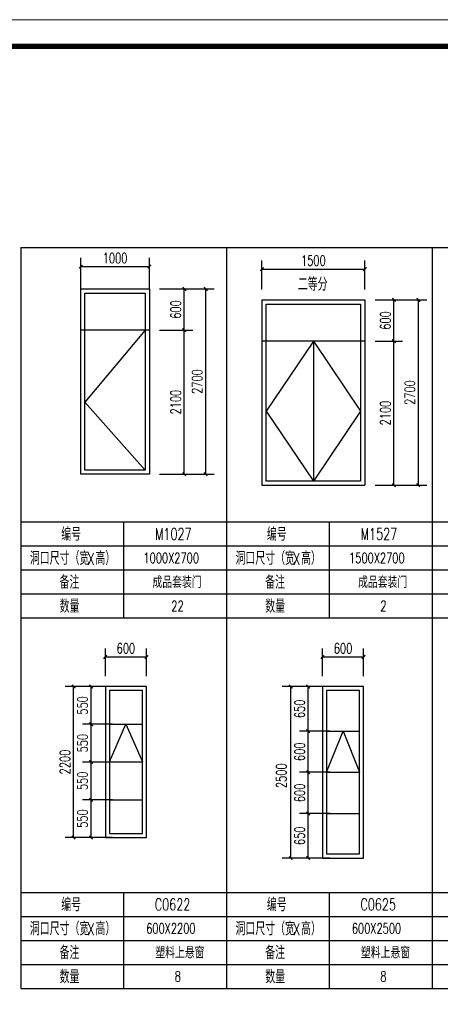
# Model space of a CAD drawing. Extents: x 88237 to 730297, y -11868 to 107702.
# Tile 40 of 49: x 615371 to 621508, y 70449 to 84802. Entities that reach past the tile are written whole.
import ezdxf

# ---------------------------------------------------------------- set-up
doc = ezdxf.new("R2010")
doc.units = 0
doc.header["$LTSCALE"] = 1000
doc.header["$MEASUREMENT"] = 0
for name, color, linetype in [('PUB_DIM', 3, 'Continuous'), ('PUB_TAB', 7, 'Continuous'), ('WINDOW', 4, 'Continuous'), ('zc', 7, 'Continuous'), ('图框', 7, 'Continuous')]:
    doc.layers.add(name, color=color, linetype=linetype)
doc.styles.add('_TCH_DIM_T3', font='SIMPLEX', dxfattribs={"width": 0.705882, "bigfont": 'GBCBIG'})
doc.styles.add('_TCH_WDTABLE', font='SIMPLEX', dxfattribs={"bigfont": 'GBCBIG'})
doc.dimstyles.new('_TCH_ARCH&&50', dxfattribs={"dimtxt": 148.75, "dimasz": 50, "dimexe": 125, "dimexo": 150, "dimgap": 50, "dimtad": 1, "dimdec": 0, "dimzin": 0, "dimdsep": 46, "dimtxsty": '_TCH_DIM_T3', "dimblk": 'ARCHTICK', "dimcen": 0.09, "dimclrt": 7, "dimazin": 2, "dimtfac": 1, "dimtdec": 0, "dimtix": 1, "dimtmove": 2, "dimatfit": 3, "dimfxl": 1, "dimtolj": 1, "dimtzin": 0, "dimarcsym": 0})

# ---------------------------------------------------------------- blocks, each defined once
blk = doc.blocks.new('_ArchTick')
at = {"color": 0, "linetype": 'ByBlock', "const_width": 0.4}
blk.add_lwpolyline([(-0.5, -0.5), (0.5, 0.5)], dxfattribs=at)
blk = doc.blocks.new('*D528')
at = {"layer": 'Defpoints', "color": 0}
for p in [(619326, 75081), (619789, 75081), (619789, 72581)]:
    blk.add_point(p, dxfattribs=at)
at = {"layer": 'PUB_DIM', "color": 0, "lineweight": -2}
for p, q in [((619639, 75081), (619201, 75081)), ((619326, 72581), (619326, 75081)), ((619639, 72581), (619201, 72581))]:
    blk.add_line(p, q, dxfattribs=at)
at = {"layer": 'PUB_DIM', "color": 0, "lineweight": -2, "xscale": 50, "yscale": 50, "zscale": 50}
for p, rotation in [((619326, 75081), 90), ((619326, 72581), 270)]:
    blk.add_blockref('_ArchTick', p, dxfattribs=dict(at, rotation=rotation))
at = {"layer": 'PUB_DIM', "color": 7, "insert": (619188, 73781), "char_height": 148.8, "attachment_point": 5, "rotation": 90, "style": '_TCH_DIM_T3'}
blk.add_mtext('\\A1;2500', dxfattribs=at)
blk = doc.blocks.new('*D529')
at = {"layer": 'Defpoints', "color": 0}
for p in [(619580, 75081), (620044, 75081), (620044, 74431)]:
    blk.add_point(p, dxfattribs=at)
at = {"layer": 'PUB_DIM', "color": 0, "lineweight": -2}
for p, q in [((619894, 75081), (619455, 75081)), ((619580, 74431), (619580, 75081)), ((619894, 74431), (619455, 74431))]:
    blk.add_line(p, q, dxfattribs=at)
at = {"layer": 'PUB_DIM', "color": 0, "lineweight": -2, "xscale": 50, "yscale": 50, "zscale": 50}
for p, rotation in [((619580, 75081), 90), ((619580, 74431), 270)]:
    blk.add_blockref('_ArchTick', p, dxfattribs=dict(at, rotation=rotation))
at = {"layer": 'PUB_DIM', "color": 7, "insert": (619456, 74756), "char_height": 148.8, "attachment_point": 5, "rotation": 90, "style": '_TCH_DIM_T3'}
blk.add_mtext('\\A1;650', dxfattribs=at)
blk = doc.blocks.new('*D530')
at = {"layer": 'Defpoints', "color": 0}
for p in [(619580, 74431), (620044, 74431), (620044, 73831)]:
    blk.add_point(p, dxfattribs=at)
at = {"layer": 'PUB_DIM', "color": 0, "lineweight": -2}
for p, q in [((619894, 74431), (619455, 74431)), ((619580, 73831), (619580, 74431)), ((619894, 73831), (619455, 73831))]:
    blk.add_line(p, q, dxfattribs=at)
at = {"layer": 'PUB_DIM', "color": 0, "lineweight": -2, "xscale": 50, "yscale": 50, "zscale": 50}
for p, rotation in [((619580, 74431), 90), ((619580, 73831), 270)]:
    blk.add_blockref('_ArchTick', p, dxfattribs=dict(at, rotation=rotation))
at = {"layer": 'PUB_DIM', "color": 7, "insert": (619456, 74131), "char_height": 148.8, "attachment_point": 5, "rotation": 90, "style": '_TCH_DIM_T3'}
blk.add_mtext('\\A1;600', dxfattribs=at)
blk = doc.blocks.new('*D531')
at = {"layer": 'Defpoints', "color": 0}
for p in [(619580, 73831), (620044, 73831), (620044, 73231)]:
    blk.add_point(p, dxfattribs=at)
at = {"layer": 'PUB_DIM', "color": 0, "lineweight": -2}
for p, q in [((619894, 73831), (619455, 73831)), ((619580, 73231), (619580, 73831)), ((619894, 73231), (619455, 73231))]:
    blk.add_line(p, q, dxfattribs=at)
at = {"layer": 'PUB_DIM', "color": 0, "lineweight": -2, "xscale": 50, "yscale": 50, "zscale": 50}
for p, rotation in [((619580, 73831), 90), ((619580, 73231), 270)]:
    blk.add_blockref('_ArchTick', p, dxfattribs=dict(at, rotation=rotation))
at = {"layer": 'PUB_DIM', "color": 7, "insert": (619456, 73531), "char_height": 148.8, "attachment_point": 5, "rotation": 90, "style": '_TCH_DIM_T3'}
blk.add_mtext('\\A1;600', dxfattribs=at)
blk = doc.blocks.new('*D532')
at = {"layer": 'Defpoints', "color": 0}
for p in [(619580, 73231), (620044, 73231), (620044, 72581)]:
    blk.add_point(p, dxfattribs=at)
at = {"layer": 'PUB_DIM', "color": 0, "lineweight": -2}
for p, q in [((619894, 73231), (619455, 73231)), ((619580, 72581), (619580, 73231)), ((619894, 72581), (619455, 72581))]:
    blk.add_line(p, q, dxfattribs=at)
at = {"layer": 'PUB_DIM', "color": 0, "lineweight": -2, "xscale": 50, "yscale": 50, "zscale": 50}
for p, rotation in [((619580, 73231), 90), ((619580, 72581), 270)]:
    blk.add_blockref('_ArchTick', p, dxfattribs=dict(at, rotation=rotation))
at = {"layer": 'PUB_DIM', "color": 7, "insert": (619456, 72906), "char_height": 148.8, "attachment_point": 5, "rotation": 90, "style": '_TCH_DIM_T3'}
blk.add_mtext('\\A1;650', dxfattribs=at)
blk = doc.blocks.new('*D533')
at = {"layer": 'Defpoints', "color": 0}
for p in [(620389, 75513), (619789, 75081), (620389, 75081)]:
    blk.add_point(p, dxfattribs=at)
at = {"layer": 'PUB_DIM', "color": 0, "lineweight": -2}
for p, q in [((619789, 75231), (619789, 75638)), ((620389, 75231), (620389, 75638)), ((619789, 75513), (620389, 75513))]:
    blk.add_line(p, q, dxfattribs=at)
at = {"layer": 'PUB_DIM', "color": 0, "lineweight": -2, "xscale": 50, "yscale": 50, "zscale": 50, "rotation": 180}
blk.add_blockref('_ArchTick', (619789, 75513), dxfattribs=at)
at = {"layer": 'PUB_DIM', "color": 0, "lineweight": -2, "xscale": 50, "yscale": 50, "zscale": 50}
blk.add_blockref('_ArchTick', (620389, 75513), dxfattribs=at)
at = {"layer": 'PUB_DIM', "color": 7, "insert": (620089, 75638), "char_height": 148.8, "attachment_point": 5, "style": '_TCH_DIM_T3'}
blk.add_mtext('\\A1;600', dxfattribs=at)
blk = doc.blocks.new('*D534')
at = {"layer": 'Defpoints', "color": 0}
for p in [(616158, 75081), (616621, 75081), (616621, 72881)]:
    blk.add_point(p, dxfattribs=at)
at = {"layer": 'PUB_DIM', "color": 0, "lineweight": -2}
for p, q in [((616471, 75081), (616033, 75081)), ((616158, 72881), (616158, 75081)), ((616471, 72881), (616033, 72881))]:
    blk.add_line(p, q, dxfattribs=at)
at = {"layer": 'PUB_DIM', "color": 0, "lineweight": -2, "xscale": 50, "yscale": 50, "zscale": 50}
for p, rotation in [((616158, 75081), 90), ((616158, 72881), 270)]:
    blk.add_blockref('_ArchTick', p, dxfattribs=dict(at, rotation=rotation))
at = {"layer": 'PUB_DIM', "color": 7, "insert": (616033, 73981), "char_height": 148.8, "attachment_point": 5, "rotation": 90, "style": '_TCH_DIM_T3'}
blk.add_mtext('\\A1;2200', dxfattribs=at)
blk = doc.blocks.new('*D535')
at = {"layer": 'Defpoints', "color": 0}
for p in [(616412, 75081), (616876, 75081), (616876, 74531)]:
    blk.add_point(p, dxfattribs=at)
at = {"layer": 'PUB_DIM', "color": 0, "lineweight": -2}
for p, q in [((616726, 75081), (616287, 75081)), ((616412, 74531), (616412, 75081)), ((616726, 74531), (616287, 74531))]:
    blk.add_line(p, q, dxfattribs=at)
at = {"layer": 'PUB_DIM', "color": 0, "lineweight": -2, "xscale": 50, "yscale": 50, "zscale": 50}
for p, rotation in [((616412, 75081), 90), ((616412, 74531), 270)]:
    blk.add_blockref('_ArchTick', p, dxfattribs=dict(at, rotation=rotation))
at = {"layer": 'PUB_DIM', "color": 7, "insert": (616288, 74806), "char_height": 148.8, "attachment_point": 5, "rotation": 90, "style": '_TCH_DIM_T3'}
blk.add_mtext('\\A1;550', dxfattribs=at)
blk = doc.blocks.new('*D536')
at = {"layer": 'Defpoints', "color": 0}
for p in [(616412, 74531), (616876, 74531), (616876, 73981)]:
    blk.add_point(p, dxfattribs=at)
at = {"layer": 'PUB_DIM', "color": 0, "lineweight": -2}
for p, q in [((616726, 74531), (616287, 74531)), ((616412, 73981), (616412, 74531)), ((616726, 73981), (616287, 73981))]:
    blk.add_line(p, q, dxfattribs=at)
at = {"layer": 'PUB_DIM', "color": 0, "lineweight": -2, "xscale": 50, "yscale": 50, "zscale": 50}
for p, rotation in [((616412, 74531), 90), ((616412, 73981), 270)]:
    blk.add_blockref('_ArchTick', p, dxfattribs=dict(at, rotation=rotation))
at = {"layer": 'PUB_DIM', "color": 7, "insert": (616288, 74256), "char_height": 148.8, "attachment_point": 5, "rotation": 90, "style": '_TCH_DIM_T3'}
blk.add_mtext('\\A1;550', dxfattribs=at)
blk = doc.blocks.new('*D537')
at = {"layer": 'Defpoints', "color": 0}
for p in [(616412, 73981), (616876, 73981), (616876, 73431)]:
    blk.add_point(p, dxfattribs=at)
at = {"layer": 'PUB_DIM', "color": 0, "lineweight": -2}
for p, q in [((616726, 73981), (616287, 73981)), ((616412, 73431), (616412, 73981)), ((616726, 73431), (616287, 73431))]:
    blk.add_line(p, q, dxfattribs=at)
at = {"layer": 'PUB_DIM', "color": 0, "lineweight": -2, "xscale": 50, "yscale": 50, "zscale": 50}
for p, rotation in [((616412, 73981), 90), ((616412, 73431), 270)]:
    blk.add_blockref('_ArchTick', p, dxfattribs=dict(at, rotation=rotation))
at = {"layer": 'PUB_DIM', "color": 7, "insert": (616288, 73706), "char_height": 148.8, "attachment_point": 5, "rotation": 90, "style": '_TCH_DIM_T3'}
blk.add_mtext('\\A1;550', dxfattribs=at)
blk = doc.blocks.new('*D538')
at = {"layer": 'Defpoints', "color": 0}
for p in [(616412, 73431), (616876, 73431), (616876, 72881)]:
    blk.add_point(p, dxfattribs=at)
at = {"layer": 'PUB_DIM', "color": 0, "lineweight": -2}
for p, q in [((616726, 73431), (616287, 73431)), ((616412, 72881), (616412, 73431)), ((616726, 72881), (616287, 72881))]:
    blk.add_line(p, q, dxfattribs=at)
at = {"layer": 'PUB_DIM', "color": 0, "lineweight": -2, "xscale": 50, "yscale": 50, "zscale": 50}
for p, rotation in [((616412, 73431), 90), ((616412, 72881), 270)]:
    blk.add_blockref('_ArchTick', p, dxfattribs=dict(at, rotation=rotation))
at = {"layer": 'PUB_DIM', "color": 7, "insert": (616288, 73156), "char_height": 148.8, "attachment_point": 5, "rotation": 90, "style": '_TCH_DIM_T3'}
blk.add_mtext('\\A1;550', dxfattribs=at)
blk = doc.blocks.new('*D539')
at = {"layer": 'Defpoints', "color": 0}
for p in [(617221, 75513), (616621, 75081), (617221, 75081)]:
    blk.add_point(p, dxfattribs=at)
at = {"layer": 'PUB_DIM', "color": 0, "lineweight": -2}
for p, q in [((616621, 75231), (616621, 75638)), ((617221, 75231), (617221, 75638)), ((616621, 75513), (617221, 75513))]:
    blk.add_line(p, q, dxfattribs=at)
at = {"layer": 'PUB_DIM', "color": 0, "lineweight": -2, "xscale": 50, "yscale": 50, "zscale": 50, "rotation": 180}
blk.add_blockref('_ArchTick', (616621, 75513), dxfattribs=at)
at = {"layer": 'PUB_DIM', "color": 0, "lineweight": -2, "xscale": 50, "yscale": 50, "zscale": 50}
blk.add_blockref('_ArchTick', (617221, 75513), dxfattribs=at)
at = {"layer": 'PUB_DIM', "color": 7, "insert": (616921, 75638), "char_height": 148.8, "attachment_point": 5, "style": '_TCH_DIM_T3'}
blk.add_mtext('\\A1;600', dxfattribs=at)
blk = doc.blocks.new('*D542')
at = {"layer": 'Defpoints', "color": 0}
for p in [(617575, 80877), (618085, 80877), (617575, 78177)]:
    blk.add_point(p, dxfattribs=at)
at = {"layer": 'PUB_DIM', "color": 0, "lineweight": -2}
for p, q in [((617725, 80877), (618210, 80877)), ((618085, 78177), (618085, 80877)), ((617725, 78177), (618210, 78177))]:
    blk.add_line(p, q, dxfattribs=at)
at = {"layer": 'PUB_DIM', "color": 0, "lineweight": -2, "xscale": 50, "yscale": 50, "zscale": 50}
for p, rotation in [((618085, 80877), 90), ((618085, 78177), 270)]:
    blk.add_blockref('_ArchTick', p, dxfattribs=dict(at, rotation=rotation))
at = {"layer": 'PUB_DIM', "color": 7, "insert": (617960, 79527), "char_height": 148.8, "attachment_point": 5, "rotation": 90, "style": '_TCH_DIM_T3'}
blk.add_mtext('\\A1;2700', dxfattribs=at)
blk = doc.blocks.new('*D578')
at = {"layer": 'Defpoints', "color": 0}
for p in [(617263, 80877), (617773, 80877), (617263, 80277)]:
    blk.add_point(p, dxfattribs=at)
at = {"layer": 'PUB_DIM', "color": 0, "lineweight": -2}
for p, q in [((617413, 80877), (617898, 80877)), ((617773, 80277), (617773, 80877)), ((617413, 80277), (617898, 80277))]:
    blk.add_line(p, q, dxfattribs=at)
at = {"layer": 'PUB_DIM', "color": 0, "lineweight": -2, "xscale": 50, "yscale": 50, "zscale": 50}
for p, rotation in [((617773, 80877), 90), ((617773, 80277), 270)]:
    blk.add_blockref('_ArchTick', p, dxfattribs=dict(at, rotation=rotation))
at = {"layer": 'PUB_DIM', "color": 7, "insert": (617648, 80577), "char_height": 148.8, "attachment_point": 5, "rotation": 90, "style": '_TCH_DIM_T3'}
blk.add_mtext('\\A1;600', dxfattribs=at)
blk = doc.blocks.new('*D579')
at = {"layer": 'Defpoints', "color": 0}
for p in [(617263, 80277), (617773, 80277), (617263, 78177)]:
    blk.add_point(p, dxfattribs=at)
at = {"layer": 'PUB_DIM', "color": 0, "lineweight": -2}
for p, q in [((617413, 80277), (617898, 80277)), ((617773, 78177), (617773, 80277)), ((617413, 78177), (617898, 78177))]:
    blk.add_line(p, q, dxfattribs=at)
at = {"layer": 'PUB_DIM', "color": 0, "lineweight": -2, "xscale": 50, "yscale": 50, "zscale": 50}
for p, rotation in [((617773, 80277), 90), ((617773, 78177), 270)]:
    blk.add_blockref('_ArchTick', p, dxfattribs=dict(at, rotation=rotation))
at = {"layer": 'PUB_DIM', "color": 7, "insert": (617648, 79227), "char_height": 148.8, "attachment_point": 5, "rotation": 90, "style": '_TCH_DIM_T3'}
blk.add_mtext('\\A1;2100', dxfattribs=at)
blk = doc.blocks.new('*D580')
at = {"layer": 'Defpoints', "color": 0}
for p in [(617263, 81203), (616263, 80723), (617263, 80723)]:
    blk.add_point(p, dxfattribs=at)
at = {"layer": 'PUB_DIM', "color": 0, "lineweight": -2}
for p, q in [((616263, 80873), (616263, 81328)), ((617263, 80873), (617263, 81328)), ((616263, 81203), (617263, 81203))]:
    blk.add_line(p, q, dxfattribs=at)
at = {"layer": 'PUB_DIM', "color": 0, "lineweight": -2, "xscale": 50, "yscale": 50, "zscale": 50, "rotation": 180}
blk.add_blockref('_ArchTick', (616263, 81203), dxfattribs=at)
at = {"layer": 'PUB_DIM', "color": 0, "lineweight": -2, "xscale": 50, "yscale": 50, "zscale": 50}
blk.add_blockref('_ArchTick', (617263, 81203), dxfattribs=at)
at = {"layer": 'PUB_DIM', "color": 7, "insert": (616763, 81327), "char_height": 148.8, "attachment_point": 5, "style": '_TCH_DIM_T3'}
blk.add_mtext('\\A1;1000', dxfattribs=at)
blk = doc.blocks.new('*D581')
at = {"layer": 'Defpoints', "color": 0}
for p in [(620406, 81166), (618906, 80717), (620406, 80717)]:
    blk.add_point(p, dxfattribs=at)
at = {"layer": 'PUB_DIM', "color": 0, "lineweight": -2}
for p, q in [((618906, 80867), (618906, 81291)), ((620406, 80867), (620406, 81291)), ((618906, 81166), (620406, 81166))]:
    blk.add_line(p, q, dxfattribs=at)
at = {"layer": 'PUB_DIM', "color": 0, "lineweight": -2, "xscale": 50, "yscale": 50, "zscale": 50, "rotation": 180}
blk.add_blockref('_ArchTick', (618906, 81166), dxfattribs=at)
at = {"layer": 'PUB_DIM', "color": 0, "lineweight": -2, "xscale": 50, "yscale": 50, "zscale": 50}
blk.add_blockref('_ArchTick', (620406, 81166), dxfattribs=at)
at = {"layer": 'PUB_DIM', "color": 7, "insert": (619656, 81290), "char_height": 148.8, "attachment_point": 5, "style": '_TCH_DIM_T3'}
blk.add_mtext('\\A1;1500', dxfattribs=at)
blk = doc.blocks.new('*D582')
at = {"layer": 'Defpoints', "color": 0}
for p in [(620406, 80717), (621188, 80717), (620406, 78017)]:
    blk.add_point(p, dxfattribs=at)
at = {"layer": 'PUB_DIM', "color": 0, "lineweight": -2}
for p, q in [((620556, 80717), (621313, 80717)), ((621188, 78017), (621188, 80717)), ((620556, 78017), (621313, 78017))]:
    blk.add_line(p, q, dxfattribs=at)
at = {"layer": 'PUB_DIM', "color": 0, "lineweight": -2, "xscale": 50, "yscale": 50, "zscale": 50}
for p, rotation in [((621188, 80717), 90), ((621188, 78017), 270)]:
    blk.add_blockref('_ArchTick', p, dxfattribs=dict(at, rotation=rotation))
at = {"layer": 'PUB_DIM', "color": 7, "insert": (621064, 79367), "char_height": 148.8, "attachment_point": 5, "rotation": 90, "style": '_TCH_DIM_T3'}
blk.add_mtext('\\A1;2700', dxfattribs=at)
blk = doc.blocks.new('*D583')
at = {"layer": 'Defpoints', "color": 0}
for p in [(620406, 80117), (620832, 80117), (620406, 78017)]:
    blk.add_point(p, dxfattribs=at)
at = {"layer": 'PUB_DIM', "color": 0, "lineweight": -2}
for p, q in [((620556, 80117), (620957, 80117)), ((620832, 78017), (620832, 80117)), ((620556, 78017), (620957, 78017))]:
    blk.add_line(p, q, dxfattribs=at)
at = {"layer": 'PUB_DIM', "color": 0, "lineweight": -2, "xscale": 50, "yscale": 50, "zscale": 50}
for p, rotation in [((620832, 80117), 90), ((620832, 78017), 270)]:
    blk.add_blockref('_ArchTick', p, dxfattribs=dict(at, rotation=rotation))
at = {"layer": 'PUB_DIM', "color": 7, "insert": (620707, 79067), "char_height": 148.8, "attachment_point": 5, "rotation": 90, "style": '_TCH_DIM_T3'}
blk.add_mtext('\\A1;2100', dxfattribs=at)
blk = doc.blocks.new('*D584')
at = {"layer": 'Defpoints', "color": 0}
for p in [(620406, 80717), (620832, 80717), (620406, 80117)]:
    blk.add_point(p, dxfattribs=at)
at = {"layer": 'PUB_DIM', "color": 0, "lineweight": -2}
for p, q in [((620556, 80717), (620957, 80717)), ((620832, 80117), (620832, 80717)), ((620556, 80117), (620957, 80117))]:
    blk.add_line(p, q, dxfattribs=at)
at = {"layer": 'PUB_DIM', "color": 0, "lineweight": -2, "xscale": 50, "yscale": 50, "zscale": 50}
for p, rotation in [((620832, 80717), 90), ((620832, 80117), 270)]:
    blk.add_blockref('_ArchTick', p, dxfattribs=dict(at, rotation=rotation))
at = {"layer": 'PUB_DIM', "color": 7, "insert": (620707, 80417), "char_height": 148.8, "attachment_point": 5, "rotation": 90, "style": '_TCH_DIM_T3'}
blk.add_mtext('\\A1;600', dxfattribs=at)
blk = doc.blocks.new('d4trtg')
at = {"lineweight": 0}
blk.add_line((653868.4, 3902577.3), (658071.2, 3902577.3), dxfattribs=at)
at = {"lineweight": 0, "const_width": 10}
blk.add_lwpolyline([(654118.6, 3902527.3), (658021.2, 3902527.3), (658021.2, 3899655.4), (654118.6, 3899655.4)], close=True, dxfattribs=at)

msp = doc.modelspace()

# ---------------------------------------------------------------- linework, layer by layer
for p, q in [((620405.8, 80716.9), (620405.8, 80116.9)), ((620405.8, 80116.9), (618905.8, 80116.9))]:
    msp.add_line(p, q)
at = {"color": 4}
for p, q in [((616681.2, 74531.5), (617161.2, 74531.5)), ((619849.2, 74431.5), (620329.2, 74431.5)), ((616681.2, 73981.5), (617161.2, 73981.5)), ((619849.2, 73831.5), (620329.2, 73831.5)), ((616681.2, 73431.5), (617161.2, 73431.5)), ((619849.2, 73231.5), (620329.2, 73231.5))]:
    msp.add_line(p, q, dxfattribs=at)
for points in [[(617221.2, 75081.5), (616621.2, 75081.5), (616621.2, 72881.5), (617221.2, 72881.5)], [(620389.2, 75081.5), (619789.2, 75081.5), (619789.2, 72581.5), (620389.2, 72581.5)]]:
    msp.add_lwpolyline(points, close=True)
for points in [[(617161.2, 75021.5), (616681.2, 75021.5), (616681.2, 72941.5), (617161.2, 72941.5)], [(620329.2, 75021.5), (619849.2, 75021.5), (619849.2, 72641.5), (620329.2, 72641.5)]]:
    msp.add_lwpolyline(points, close=True, dxfattribs=at)
for points in [[(616681.2, 73981.5), (616921.2, 74531.5), (617161.2, 73981.5)], [(619849.2, 73831.5), (620089.2, 74431.5), (620329.2, 73831.5)]]:
    msp.add_lwpolyline(points, dxfattribs=at)
at = {"layer": 'PUB_TAB'}
for p, q in [((615388, 81480.7), (630388, 81480.7)), ((615388, 81480.7), (615388, 70680.7)), ((618388, 81480.7), (618388, 70680.7)), ((621388, 81480.7), (621388, 70680.7)), ((615388, 77480.7), (630388, 77480.7)), ((616888, 77480.7), (616888, 76080.7)), ((619888, 77480.7), (619888, 76080.7)), ((615388, 77130.7), (630388, 77130.7)), ((615388, 76780.7), (630388, 76780.7)), ((615388, 76430.7), (630388, 76430.7)), ((615388, 76080.7), (630388, 76080.7)), ((615388, 72080.7), (624388, 72080.7)), ((616888, 72080.7), (616888, 70680.7)), ((619888, 72080.7), (619888, 70680.7)), ((615388, 71730.7), (624388, 71730.7)), ((615388, 71380.7), (624388, 71380.7)), ((615388, 71030.7), (624388, 71030.7)), ((615388, 70680.7), (630388, 70680.7))]:
    msp.add_line(p, q, dxfattribs=at)
at = {"layer": 'WINDOW'}
for p, q in [((618965.8, 80716.9), (620345.8, 80716.9)), ((617262.9, 80277.3), (616262.9, 80277.3)), ((617202.9, 80277.3), (616322.9, 79227.3)), ((619655.8, 80116.9), (618965.8, 79096.9)), ((619655.8, 80116.9), (619655.8, 78076.9)), ((619655.8, 80116.9), (620345.8, 79096.9)), ((616322.9, 79227.3), (617202.9, 78237.3)), ((618965.8, 79096.9), (619655.8, 78076.9)), ((620345.8, 79096.9), (619655.8, 78076.9))]:
    msp.add_line(p, q, dxfattribs=at)
for points in [[(616322.9, 80817.3), (617202.9, 80817.3), (617202.9, 78237.3), (616322.9, 78237.3)], [(618965.8, 80656.9), (620345.8, 80656.9), (620345.8, 78076.9), (618965.8, 78076.9)]]:
    msp.add_lwpolyline(points, close=True, dxfattribs=at)
at = {"layer": 'zc'}
for p, q in [((618905.8, 80716.9), (618905.8, 78016.9)), ((618905.8, 80716.9), (620405.8, 80716.9)), ((620405.8, 80716.9), (620405.8, 78016.9)), ((618905.8, 78016.9), (620405.8, 78016.9))]:
    msp.add_line(p, q, dxfattribs=at)
msp.add_lwpolyline([(616262.9, 78177.3), (616262.9, 80877.3), (617262.9, 80877.3), (617262.9, 78177.3)], close=True, dxfattribs=at)

# ---------------------------------------------------------------- block references
at = {"layer": '图框', "xscale": 7.778571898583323, "yscale": 7.778571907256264, "zscale": 7.778571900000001}
msp.add_blockref('d4trtg', (-4476029.2, -30271676.8), dxfattribs=at)

# ---------------------------------------------------------------- texts
at = {"layer": 'PUB_TAB', "style": '_TCH_WDTABLE'}
for s, height, p in [('二等分', 192.91, (619429.3, 80850.1)), ('编号', 192.91, (615977.8, 77205.7)), ('编号', 192.91, (618977.8, 77205.7)), ('洞口尺寸（宽', 192.91, (615519.5, 76855.7)), ('高）', 192.91, (616476.3, 76855.7)), ('洞口尺寸（宽', 192.91, (618519.5, 76855.7)), ('高）', 192.91, (619476.3, 76855.7)), ('备注', 192.91, (615952.9, 76505.7)), ('成品套装门', 168.79, (617309.1, 76518.2)), ('备注', 192.91, (618952.9, 76505.7)), ('成品套装门', 168.79, (620309.1, 76518.2)), ('数量', 192.91, (615954, 76155.7)), ('数量', 192.91, (618954, 76155.7)), ('编号', 192.91, (615977.8, 71805.7)), ('编号', 192.91, (618977.8, 71805.7)), ('洞口尺寸（宽', 192.91, (615519.5, 71455.7)), ('高）', 192.91, (616476.3, 71455.7)), ('洞口尺寸（宽', 192.91, (618519.5, 71455.7)), ('高）', 192.91, (619476.3, 71455.7)), ('备注', 192.91, (615952.9, 71105.7)), ('塑料上悬窗', 168.79, (617350.1, 71118.2)), ('备注', 192.91, (618952.9, 71105.7)), ('塑料上悬窗', 168.79, (620350.1, 71118.2)), ('数量', 192.91, (615954, 70755.7)), ('数量', 192.91, (618954, 70755.7))]:
    msp.add_text(s, height=height, dxfattribs=at).set_placement(p)
at = {"layer": 'PUB_TAB', "style": '_TCH_WDTABLE', "width": 0.705882}
for s, height, p in [('M1027', 170, (617345.1, 77220.7)), ('M1527', 170, (620345.1, 77220.7)), ('X', 170, (616362, 76855.7)), ('1000X2700', 148.75, (617177.3, 76881.3)), ('X', 170, (619362, 76855.7)), ('1500X2700', 148.75, (620177.3, 76881.3)), ('22', 148.75, (617583.6, 76181.3)), ('2', 148.8, (620633.6, 76181.3)), ('C0622', 170, (617342.2, 71820.7)), ('C0625', 170, (620342.2, 71820.7)), ('X', 170, (616362, 71455.7)), ('600X2200', 148.75, (617217.3, 71481.3)), ('X', 170, (619362, 71455.7)), ('600X2500', 148.75, (620217.3, 71481.3)), ('8', 148.8, (617633.6, 70781.3)), ('8', 148.8, (620633.6, 70781.3))]:
    msp.add_text(s, height=height, dxfattribs=at).set_placement(p)

# ---------------------------------------------------------------- dimensions: what is measured, and where the dimension line sits
at = {"layer": 'PUB_DIM'}
for p1, p2, distance, picture, middle in [((616262.9, 80722.8), (617262.9, 80722.8), 479.7, '*D580', (616762.9, 81326.9)), ((618905.8, 80716.9), (620405.8, 80716.9), 449, '*D581', (619655.8, 81290.3)), ((617262.9, 80277.3), (617262.9, 80877.3), -509.8, '*D578', (617648.3, 80577.3)), ((617574.9, 78177.3), (617574.9, 80877.3), -509.8, '*D542', (617960.3, 79527.3)), ((620405.8, 78016.9), (620405.8, 80716.9), -782.5, '*D582', (621064, 79366.9)), ((620405.8, 80116.9), (620405.8, 80716.9), -425.8, '*D584', (620707.3, 80416.9)), ((617262.9, 78177.3), (617262.9, 80277.3), -509.8, '*D579', (617648.3, 79227.3)), ((620405.8, 78016.9), (620405.8, 80116.9), -425.8, '*D583', (620707.3, 79066.9)), ((616621.2, 75081.5), (617221.2, 75081.5), 432, '*D539', (616921.2, 75637.8)), ((619789.2, 75081.5), (620389.2, 75081.5), 432, '*D533', (620089.2, 75637.8)), ((616621.2, 72881.5), (616621.2, 75081.5), 463.5, '*D534', (616033.3, 73981.5)), ((616875.7, 74531.5), (616875.7, 75081.5), 463.5, '*D535', (616287.8, 74806.5)), ((620043.7, 74431.5), (620043.7, 75081.5), 463.5, '*D529', (619455.8, 74756.5)), ((616875.7, 73981.5), (616875.7, 74531.5), 463.5, '*D536', (616287.8, 74256.5)), ((620043.7, 73831.5), (620043.7, 74431.5), 463.5, '*D530', (619455.8, 74131.5)), ((616875.7, 73431.5), (616875.7, 73981.5), 463.5, '*D537', (616287.8, 73706.5)), ((620043.7, 73231.5), (620043.7, 73831.5), 463.5, '*D531', (619455.8, 73531.5)), ((616875.7, 72881.5), (616875.7, 73431.5), 463.5, '*D538', (616287.8, 73156.5)), ((620043.7, 72581.5), (620043.7, 73231.5), 463.5, '*D532', (619455.8, 72906.5))]:
    dim = msp.add_aligned_dim(p1=p1, p2=p2, distance=distance, dimstyle='_TCH_ARCH&&50', dxfattribs=at)
    dim.commit()
    dim.dimension.update_dxf_attribs({"geometry": picture, "text_midpoint": middle})
dim = msp.add_linear_dim(base=(619325.7, 75081.5), p1=(619789.2, 72581.5), p2=(619789.2, 75081.5), angle=90, dimstyle='_TCH_ARCH&&50', dxfattribs=at)
dim.commit()
dim.dimension.update_dxf_attribs({"geometry": '*D528', "text_midpoint": (619188.2, 73781.5), "dimtype": 161})

doc.saveas('drawing.dxf')
